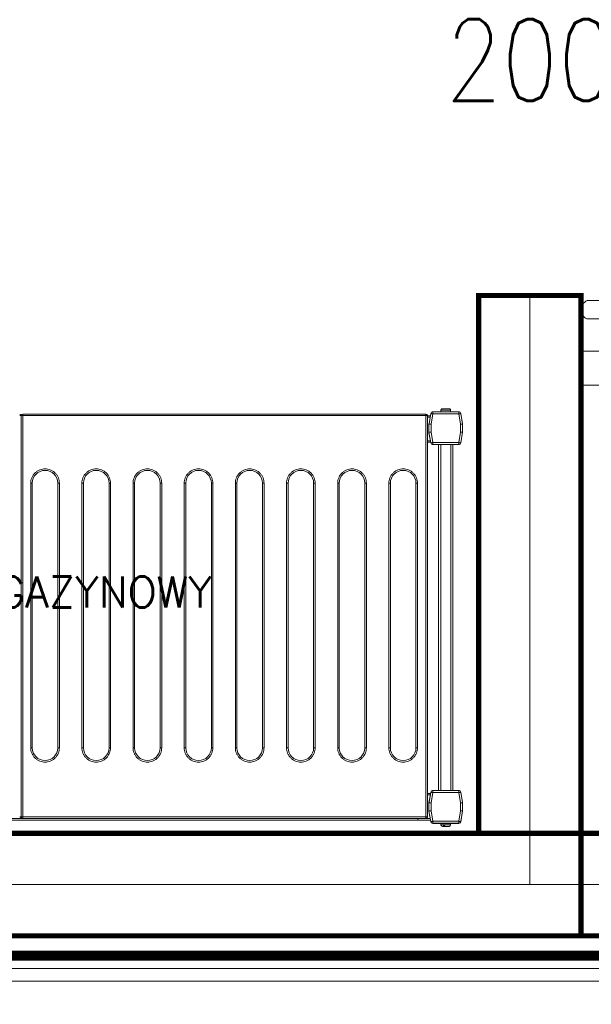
# Model space of a CAD drawing. Header units: millimetres. Extents: x -4835 to 23023, y -15404 to 3906.
# Tile 29 of 39: x -991 to -935, y 1288 to 1384. Entities that reach past the tile are written whole.
import ezdxf
from ezdxf.enums import TextEntityAlignment as Align

# ---------------------------------------------------------------- set-up
doc = ezdxf.new("R2010")
doc.units = ezdxf.units.MM
doc.layers.get('0').update_dxf_attribs({"lineweight": 9})
doc.layers.add('Budowlane - Sciany Wew', color=7, linetype='Continuous')
doc.layers.add('Ściany', color=51, linetype='Continuous')
doc.styles.add('Incold_std', font='simplex.shx', dxfattribs={"width": 0.8})
doc.styles.add('RomanS', font='simplex.shx')
doc.linetypes.add('BATTING', pattern='A,0.0001,-0.1,[134,ltypeshp.shx,S=0.1,R=0,X=-0.1,Y=0],-0.2,[134,ltypeshp.shx,S=0.1,R=180,X=0.1,Y=0],-0.1', length=0.4001)

# ---------------------------------------------------------------- blocks, each defined once
blk = doc.blocks.new('40GAZ_podklad_lewy')
at = {"layer": 'Budowlane - Sciany Wew', "color": 251, "linetype": 'Continuous', "lineweight": 20}
for points in [[(794.935, -844.747), (794.935, -837.247), (484.489, -837.247), (484.489, -649.298), (790.589, -649.298), (790.589, -574.798), (783.089, -574.798), (783.089, -641.744), (657.965, -641.745), (657.965, -462.297), (783.089, -462.296), (783.089, -472.298), (790.589, -472.298), (790.589, -452.224)], [(793.685, -843.497), (793.685, -838.498), (483.239, -838.498), (483.239, -648.048), (789.339, -648.048), (789.339, -576.048), (784.339, -576.048), (784.339, -642.994), (656.715, -642.994), (656.715, -461.047), (784.339, -461.047), (784.339, -471.048), (789.339, -471.048), (789.339, -453.474)]]:
    blk.add_lwpolyline(points, dxfattribs=at)
at = {"layer": 'Ściany', "const_width": 1}
blk.add_lwpolyline([(796.185, -845.997), (796.185, -835.997), (485.739, -835.997), (485.739, -650.548), (791.839, -650.548), (791.839, -573.548), (781.839, -573.548), (781.839, -640.493), (659.215, -640.495), (659.215, -463.548), (781.839, -463.546), (781.839, -473.548), (791.839, -473.548), (791.839, -450.975)], dxfattribs=at)
blk = doc.blocks.new('*U490')
at = {"const_width": 0.5}
blk.add_lwpolyline([(117.453, 170), (117.453, 180), (180, 180), (180, 0), (0, 0), (0, 180), (57.453, 180), (57.453, 170), (10, 170), (10, 10), (170, 10), (170, 170)], close=True, dxfattribs=at)
at = {"color": 253, "linetype": 'BATTING', "ltscale": 12, "true_color": 0xadadad}
blk.add_lwpolyline([(57.453, 175), (5, 175), (5, 5), (175, 5), (175, 175), (117.453, 175)], dxfattribs=at)
blk = doc.blocks.new('*U493')
at = {"const_width": 0.5}
blk.add_lwpolyline([(124.5, 290), (124.5, 300), (180, 300), (180, 0), (0, 0), (0, 300), (54.5, 300), (54.5, 290), (10, 290), (10, 10), (170, 10), (170, 290)], close=True, dxfattribs=at)
at = {"color": 253, "linetype": 'BATTING', "ltscale": 12, "true_color": 0xadadad}
blk.add_lwpolyline([(54.5, 295), (5, 295), (5, 5), (175, 5), (175, 295), (124.5, 295)], dxfattribs=at)
blk = doc.blocks.new('*U289')
at = {"lineweight": 15}
for p, q in [((72.833, -0.665), (72.683, -0.665)), ((72.983, -0.665), (72.833, -0.665)), ((72.833, -0.665), (72.833, -39.865)), ((72.983, -0.559), (72.983, -0.515)), ((112.383, -0.515), (72.983, -0.515)), ((72.983, -0.665), (72.983, -0.559)), ((72.983, -0.665), (72.983, -39.865)), ((112.383, -0.665), (72.983, -0.665)), ((112.383, -0.515), (112.383, -0.559)), ((112.383, -0.559), (112.383, -0.665)), ((112.383, -39.865), (112.383, -0.665)), ((112.533, -0.665), (112.383, -0.665)), ((112.533, -39.865), (112.533, -0.665)), ((112.533, -0.675), (112.829, -0.675)), ((112.533, -0.825), (112.802, -0.825)), ((112.866, -0.465), (112.686, -1.483)), ((113.063, -0.5), (112.883, -1.517)), ((113.063, -0.3), (113.063, -0.5)), ((115.587, -0.3), (113.063, -0.3)), ((115.587, -0.5), (113.063, -0.5)), ((113.85, -0.15), (113.85, -0.3)), ((114.8, -0.15), (113.85, -0.15)), ((113.857, -0.12), (113.853, -0.12)), ((114.797, -0.12), (114.793, -0.12)), ((114.8, -0.3), (114.8, -0.15)), ((115.587, -0.5), (115.587, -0.3)), ((115.766, -1.517), (115.587, -0.5)), ((115.963, -1.483), (115.784, -0.465)), ((115.784, -0.465), (115.966, -1.5)), ((112.683, -1.5), (112.686, -1.483)), ((112.683, -1.517), (112.683, -1.5)), ((112.883, -1.517), (112.683, -1.517)), ((112.683, -1.517), (112.683, -2.3)), ((112.883, -1.517), (112.883, -2.283)), ((115.766, -2.283), (115.766, -1.517)), ((115.966, -1.517), (115.766, -1.517)), ((115.966, -1.5), (115.966, -2.3)), ((115.966, -2.3), (115.966, -1.517)), ((112.683, -2.375), (112.683, -2.3)), ((112.683, -2.3), (112.866, -3.335)), ((112.815, -3.125), (112.683, -2.375)), ((112.883, -2.283), (113.063, -3.3)), ((115.587, -3.3), (115.766, -2.283)), ((115.784, -3.335), (115.966, -2.3)), ((115.966, -2.3), (115.784, -3.335)), ((112.533, -3.125), (112.815, -3.125)), ((112.533, -3.275), (112.842, -3.275)), ((113.063, -3.3), (115.587, -3.3)), ((113.063, -3.3), (113.063, -3.5)), ((113.063, -3.5), (115.587, -3.5)), ((113.625, -37.291), (113.625, -3.5)), ((113.825, -37.291), (113.825, -3.5)), ((114.825, -37.291), (114.825, -3.5)), ((115.025, -37.291), (115.025, -3.5)), ((115.587, -3.5), (115.587, -3.3)), ((112.866, -37.457), (112.686, -38.474)), ((113.063, -37.491), (112.883, -38.509)), ((113.063, -37.291), (113.063, -37.491)), ((115.587, -37.291), (113.063, -37.291)), ((115.587, -37.491), (113.063, -37.491)), ((115.587, -37.491), (115.587, -37.291)), ((115.766, -38.509), (115.587, -37.491)), ((115.963, -38.474), (115.784, -37.457)), ((112.533, -37.575), (112.842, -37.575)), ((112.533, -37.725), (112.815, -37.725)), ((112.683, -38.475), (112.815, -37.725)), ((112.683, -38.5), (112.683, -38.475)), ((112.683, -38.499), (112.683, -38.5)), ((112.683, -38.5), (112.683, -38.509)), ((112.683, -38.509), (112.683, -39.291)), ((112.883, -38.509), (112.683, -38.509)), ((112.683, -39.291), (112.866, -40.326)), ((112.683, -39.291), (112.683, -39.3)), ((112.683, -39.3), (112.866, -40.335)), ((112.883, -38.509), (112.883, -39.274)), ((112.883, -39.274), (113.063, -40.291)), ((115.587, -40.291), (115.766, -39.274)), ((115.966, -38.509), (115.766, -38.509)), ((115.766, -39.274), (115.766, -38.509)), ((115.784, -40.326), (115.966, -39.291)), ((115.784, -40.335), (115.966, -39.3)), ((115.966, -38.5), (115.966, -38.498)), ((115.966, -39.3), (115.966, -38.5)), ((115.966, -39.291), (115.966, -38.509)), ((111.583, -40.025), (4.383, -40.025)), ((111.583, -40.175), (4.383, -40.175)), ((72.683, -39.865), (72.833, -39.865)), ((72.833, -39.865), (72.983, -39.865)), ((72.983, -39.865), (112.383, -39.865)), ((72.983, -39.865), (72.983, -40.012)), ((72.983, -40.012), (72.983, -40.015)), ((72.983, -40.015), (112.383, -40.015)), ((111.583, -40.015), (111.583, -40.025)), ((111.583, -40.025), (111.583, -40.175)), ((111.583, -40.025), (112.811, -40.025)), ((111.583, -40.175), (112.837, -40.175)), ((112.383, -39.865), (112.533, -39.865)), ((112.383, -40.012), (112.383, -39.865)), ((112.383, -40.015), (112.383, -40.012)), ((113.063, -40.291), (115.587, -40.291)), ((113.063, -40.291), (113.063, -40.491)), ((115.587, -40.491), (115.587, -40.291)), ((113.063, -40.491), (115.587, -40.491)), ((113.063, -40.5), (115.587, -40.5)), ((113.85, -40.5), (113.85, -40.65)), ((113.85, -40.65), (114.8, -40.65)), ((114.091, -40.68), (114.201, -40.68)), ((114.241, -40.8), (114.147, -40.8)), ((114.8, -40.65), (114.8, -40.5))]:
    blk.add_line(p, q, dxfattribs=at)
at = {"color": 253, "lineweight": 15, "true_color": 0xa6a6a6}
for p, q in [((73.763, -33.115), (73.763, -7.265)), ((73.763, -7.265), (73.913, -7.265)), ((73.913, -33.115), (73.913, -7.265)), ((76.413, -7.265), (76.413, -33.115)), ((76.563, -7.265), (76.413, -7.265)), ((76.563, -7.265), (76.563, -33.115)), ((78.763, -33.115), (78.763, -7.265)), ((78.763, -7.265), (78.913, -7.265)), ((78.913, -33.115), (78.913, -7.265)), ((81.413, -7.265), (81.413, -33.115)), ((81.563, -7.265), (81.413, -7.265)), ((81.563, -7.265), (81.563, -33.115)), ((83.763, -33.115), (83.763, -7.265)), ((83.763, -7.265), (83.913, -7.265)), ((83.913, -33.115), (83.913, -7.265)), ((86.413, -7.265), (86.413, -33.115)), ((86.563, -7.265), (86.413, -7.265)), ((86.563, -7.265), (86.563, -33.115)), ((88.763, -33.115), (88.763, -7.265)), ((88.763, -7.265), (88.913, -7.265)), ((88.913, -33.115), (88.913, -7.265)), ((91.413, -7.265), (91.413, -33.115)), ((91.563, -7.265), (91.413, -7.265)), ((91.563, -7.265), (91.563, -33.115)), ((93.763, -33.115), (93.763, -7.265)), ((93.763, -7.265), (93.913, -7.265)), ((93.913, -33.115), (93.913, -7.265)), ((96.413, -7.265), (96.413, -33.115)), ((96.563, -7.265), (96.413, -7.265)), ((96.563, -7.265), (96.563, -33.115)), ((98.763, -33.115), (98.763, -7.265)), ((98.763, -7.265), (98.913, -7.265)), ((98.913, -33.115), (98.913, -7.265)), ((101.413, -7.265), (101.413, -33.115)), ((101.563, -7.265), (101.413, -7.265)), ((101.563, -7.265), (101.563, -33.115)), ((103.763, -33.115), (103.763, -7.265)), ((103.763, -7.265), (103.913, -7.265)), ((103.913, -33.115), (103.913, -7.265)), ((106.413, -7.265), (106.413, -33.115)), ((106.563, -7.265), (106.413, -7.265)), ((106.563, -7.265), (106.563, -33.115)), ((108.763, -33.115), (108.763, -7.265)), ((108.763, -7.265), (108.913, -7.265)), ((108.913, -33.115), (108.913, -7.265)), ((111.413, -7.265), (111.413, -33.115)), ((111.563, -7.265), (111.413, -7.265)), ((111.563, -7.265), (111.563, -33.115)), ((73.913, -33.115), (73.763, -33.115)), ((76.563, -33.115), (76.413, -33.115)), ((78.913, -33.115), (78.763, -33.115)), ((81.563, -33.115), (81.413, -33.115)), ((83.913, -33.115), (83.763, -33.115)), ((86.563, -33.115), (86.413, -33.115)), ((88.913, -33.115), (88.763, -33.115)), ((91.563, -33.115), (91.413, -33.115)), ((93.913, -33.115), (93.763, -33.115)), ((96.563, -33.115), (96.413, -33.115)), ((98.913, -33.115), (98.763, -33.115)), ((101.563, -33.115), (101.413, -33.115)), ((103.913, -33.115), (103.763, -33.115)), ((106.563, -33.115), (106.413, -33.115)), ((108.913, -33.115), (108.763, -33.115)), ((111.563, -33.115), (111.413, -33.115))]:
    blk.add_line(p, q, dxfattribs=at)
at = {"lineweight": 15, "flags": 128}
for points in [[(113.063, -0.5), (113.024, -0.493), (112.987, -0.487), (112.953, -0.481), (112.923, -0.475), (112.899, -0.471), (112.881, -0.468), (112.869, -0.466), (112.866, -0.465)], [(115.784, -0.465), (115.78, -0.466), (115.769, -0.468), (115.751, -0.471), (115.726, -0.475), (115.696, -0.481), (115.662, -0.487), (115.625, -0.493), (115.587, -0.5)], [(112.686, -1.483), (112.69, -1.483), (112.701, -1.485), (112.719, -1.489), (112.744, -1.493), (112.774, -1.498), (112.808, -1.504), (112.845, -1.511), (112.883, -1.517)], [(115.766, -1.517), (115.805, -1.511), (115.842, -1.504), (115.876, -1.498), (115.906, -1.493), (115.93, -1.489), (115.948, -1.485), (115.96, -1.483), (115.963, -1.483)], [(112.883, -2.283), (112.844, -2.286), (112.807, -2.289), (112.772, -2.292), (112.742, -2.295), (112.717, -2.297), (112.698, -2.299), (112.687, -2.3), (112.683, -2.3)], [(115.966, -2.3), (115.963, -2.3), (115.954, -2.299), (115.94, -2.298), (115.92, -2.296), (115.895, -2.294), (115.866, -2.291), (115.835, -2.288), (115.801, -2.286), (115.766, -2.283)], [(112.842, -3.275), (112.841, -3.272), (112.84, -3.264), (112.837, -3.25), (112.834, -3.231), (112.83, -3.208), (112.826, -3.182), (112.821, -3.154), (112.815, -3.125)], [(112.866, -3.335), (112.869, -3.334), (112.881, -3.332), (112.899, -3.329), (112.923, -3.325), (112.953, -3.319), (112.987, -3.313), (113.024, -3.307), (113.063, -3.3)], [(115.587, -3.3), (115.625, -3.307), (115.662, -3.313), (115.696, -3.319), (115.726, -3.325), (115.751, -3.329), (115.769, -3.332), (115.78, -3.334), (115.784, -3.335)], [(113.063, -37.491), (113.024, -37.484), (112.987, -37.478), (112.953, -37.472), (112.923, -37.467), (112.899, -37.462), (112.881, -37.459), (112.869, -37.457), (112.866, -37.457)], [(115.784, -37.457), (115.78, -37.457), (115.769, -37.459), (115.751, -37.462), (115.726, -37.467), (115.696, -37.472), (115.662, -37.478), (115.625, -37.484), (115.587, -37.491)], [(112.686, -38.474), (112.69, -38.475), (112.701, -38.477), (112.719, -38.48), (112.744, -38.484), (112.774, -38.489), (112.808, -38.495), (112.845, -38.502), (112.883, -38.509)], [(112.815, -37.725), (112.821, -37.696), (112.826, -37.668), (112.83, -37.642), (112.834, -37.619), (112.837, -37.6), (112.84, -37.586), (112.841, -37.578), (112.842, -37.575)], [(115.766, -38.509), (115.805, -38.502), (115.842, -38.495), (115.876, -38.489), (115.906, -38.484), (115.93, -38.48), (115.948, -38.477), (115.96, -38.475), (115.963, -38.474)], [(112.883, -39.274), (112.844, -39.277), (112.807, -39.28), (112.772, -39.283), (112.742, -39.286), (112.717, -39.288), (112.698, -39.29), (112.687, -39.291), (112.683, -39.291)], [(115.966, -39.291), (115.963, -39.291), (115.954, -39.29), (115.94, -39.289), (115.92, -39.287), (115.895, -39.285), (115.866, -39.283), (115.835, -39.28), (115.801, -39.277), (115.766, -39.274)], [(112.866, -40.326), (112.869, -40.325), (112.881, -40.323), (112.899, -40.32), (112.923, -40.316), (112.953, -40.311), (112.987, -40.305), (113.024, -40.298), (113.063, -40.291)], [(115.587, -40.291), (115.625, -40.298), (115.662, -40.305), (115.696, -40.311), (115.726, -40.316), (115.751, -40.32), (115.769, -40.323), (115.78, -40.325), (115.784, -40.326)]]:
    blk.add_lwpolyline(points, dxfattribs=at)
at = {"lineweight": 15}
for centre, radius, start, end in [((72.683, -0.665), 0.15, 0, 90), ((72.983, -0.665), 0.15, 90, 180), ((112.383, -0.665), 0.15, 0, 90), ((113.063, -0.5), 0.2, 90, 170), ((114, -0.15), 0.15, 168.46304, 180), ((114.65, -0.15), 0.15, 0, 11.53696), ((115.587, -0.5), 0.2, 10, 90), ((115.587, -0.5), 0.2, 10, 90), ((112.883, -1.517), 0.2, 170, 180), ((115.766, -1.517), 0.2, 0, 10), ((113.063, -3.3), 0.2, 190, 270), ((115.587, -3.3), 0.2, 270, 350), ((115.587, -3.3), 0.2, 270, 350), ((113.063, -37.491), 0.2, 90, 170), ((115.587, -37.491), 0.2, 10, 90), ((112.883, -38.509), 0.2, 170, 180), ((115.766, -38.509), 0.2, 0, 10), ((113.063, -40.291), 0.2, 190, 270), ((113.063, -40.3), 0.2, 190, 270), ((115.587, -40.291), 0.2, 270, 350), ((115.587, -40.3), 0.2, 270, 350), ((114, -40.65), 0.15, 180, 270), ((114.65, -40.65), 0.15, 270, 0)]:
    blk.add_arc(centre, radius, start, end, dxfattribs=at)
at = {"color": 253, "lineweight": 15, "true_color": 0xa6a6a6}
for centre, start, end in [((75.163, -7.265), 0, 180), ((80.163, -7.265), 0, 180), ((85.163, -7.265), 0, 180), ((90.163, -7.265), 0, 180), ((95.163, -7.265), 0, 180), ((100.163, -7.265), 0, 180), ((105.163, -7.265), 0, 180), ((110.163, -7.265), 0, 180), ((75.163, -33.115), 180, 0), ((80.163, -33.115), 180, 0), ((85.163, -33.115), 180, 0), ((90.163, -33.115), 180, 0), ((95.163, -33.115), 180, 0), ((100.163, -33.115), 180, 0), ((105.163, -33.115), 180, 0), ((110.163, -33.115), 180, 0)]:
    blk.add_arc(centre, 1.25, start, end, dxfattribs=at)
at = {"lineweight": 15}
for points, knots in [([(114.005, 0), (113.988, -0.002), (113.954, -0.005), (113.908, -0.031), (113.872, -0.07), (113.862, -0.103), (113.857, -0.12)], [0, 0, 0, 0, 0.250228, 0.500558, 0.74813, 1, 1, 1, 1]), ([(114.644, 0), (114.634, 0), (114.613, 0), (114.536, 0), (114.436, 0), (114.325, 0), (114.213, 0), (114.113, 0), (114.037, 0), (114.016, 0), (114.005, 0)], [0, 0, 0, 0, 0.1211745, 0.2500031, 0.378819, 0.4999934, 0.621181, 0.7499969, 0.8788255, 1, 1, 1, 1]), ([(114.793, -0.12), (114.788, -0.104), (114.778, -0.072), (114.744, -0.033), (114.698, -0.006), (114.663, -0.002), (114.644, 0)], [0, 0, 0, 0, 0.243628, 0.487231, 0.731943, 1, 1, 1, 1]), ([(72.683, -40.012), (72.693, -40.011), (72.714, -40.009), (72.743, -40), (72.77, -39.985), (72.8, -39.96), (72.828, -39.92), (72.831, -39.882), (72.833, -39.863)], [0, 0, 0, 0, 0.130781, 0.260022, 0.387973, 0.514587, 0.761732, 1, 1, 1, 1]), ([(72.833, -39.863), (72.835, -39.882), (72.839, -39.92), (72.867, -39.96), (72.897, -39.985), (72.923, -40), (72.953, -40.009), (72.973, -40.011), (72.983, -40.012)], [0, 0, 0, 0, 0.238268, 0.485413, 0.612027, 0.739978, 0.869219, 1, 1, 1, 1]), ([(112.383, -40.012), (112.393, -40.011), (112.414, -40.009), (112.443, -40), (112.47, -39.985), (112.5, -39.96), (112.528, -39.92), (112.531, -39.882), (112.533, -39.863)], [0, 0, 0, 0, 0.130778, 0.260041, 0.387968, 0.514579, 0.761745, 1, 1, 1, 1]), ([(114.045, -40.8), (114.052, -40.8), (114.074, -40.8), (114.117, -40.8), (114.147, -40.8)], [0, 0, 0, 0, 0.311906, 1, 1, 1, 1]), ([(114.147, -40.8), (114.141, -40.798), (114.128, -40.795), (114.11, -40.769), (114.097, -40.73), (114.093, -40.697), (114.091, -40.68)], [0, 0, 0, 0, 0.250224, 0.500526, 0.748162, 1, 1, 1, 1]), ([(114.201, -40.68), (114.203, -40.696), (114.207, -40.728), (114.22, -40.767), (114.238, -40.794), (114.251, -40.798), (114.258, -40.8)], [0, 0, 0, 0, 0.243636, 0.487267, 0.731983, 1, 1, 1, 1]), ([(114.258, -40.8), (114.295, -40.8), (114.37, -40.8), (114.48, -40.8), (114.572, -40.8), (114.629, -40.8), (114.654, -40.8), (114.648, -40.8), (114.647, -40.8)], [0, 0, 0, 0, 0.188936, 0.389821, 0.590682, 0.779625, 0.968579, 1, 1, 1, 1])]:
    blk.add_open_spline(points, degree=3, knots=knots, dxfattribs=at)
at = {"color": 253, "lineweight": 15, "true_color": 0xa6a6a6}
for points, knots in [([(73.763, -7.265), (73.768, -7.18), (73.777, -7.004), (73.855, -6.743), (73.984, -6.492), (74.166, -6.268), (74.39, -6.086), (74.641, -5.956), (74.902, -5.881), (75.163, -5.857), (75.424, -5.881), (75.685, -5.956), (75.936, -6.086), (76.16, -6.268), (76.342, -6.492), (76.471, -6.743), (76.549, -7.004), (76.559, -7.18), (76.563, -7.265)], [0, 0, 0, 0, 0.058258, 0.120006, 0.184321, 0.25, 0.31568, 0.379995, 0.441741, 0.5, 0.558258, 0.620006, 0.68432, 0.75, 0.815679, 0.879994, 0.941742, 1, 1, 1, 1]), ([(78.763, -7.265), (78.768, -7.18), (78.777, -7.004), (78.855, -6.743), (78.984, -6.492), (79.166, -6.268), (79.39, -6.086), (79.641, -5.956), (79.902, -5.881), (80.163, -5.857), (80.424, -5.881), (80.685, -5.956), (80.936, -6.086), (81.16, -6.268), (81.342, -6.492), (81.471, -6.743), (81.549, -7.004), (81.559, -7.18), (81.563, -7.265)], [0, 0, 0, 0, 0.058258, 0.120006, 0.184321, 0.25, 0.31568, 0.379994, 0.441742, 0.5, 0.558259, 0.620005, 0.68432, 0.75, 0.815679, 0.879994, 0.941742, 1, 1, 1, 1]), ([(83.763, -7.265), (83.768, -7.18), (83.777, -7.004), (83.855, -6.743), (83.984, -6.492), (84.166, -6.268), (84.39, -6.086), (84.641, -5.956), (84.902, -5.881), (85.163, -5.857), (85.424, -5.881), (85.685, -5.956), (85.936, -6.086), (86.16, -6.268), (86.342, -6.492), (86.471, -6.743), (86.549, -7.004), (86.559, -7.18), (86.563, -7.265)], [0, 0, 0, 0, 0.058258, 0.120006, 0.18432, 0.25, 0.31568, 0.379994, 0.441742, 0.5, 0.558258, 0.620005, 0.68432, 0.75, 0.81568, 0.879994, 0.941742, 1, 1, 1, 1]), ([(88.763, -7.265), (88.768, -7.18), (88.777, -7.004), (88.855, -6.743), (88.984, -6.492), (89.166, -6.268), (89.39, -6.086), (89.641, -5.956), (89.902, -5.881), (90.163, -5.857), (90.424, -5.881), (90.685, -5.956), (90.936, -6.086), (91.16, -6.268), (91.342, -6.492), (91.471, -6.743), (91.549, -7.004), (91.559, -7.18), (91.563, -7.265)], [0, 0, 0, 0, 0.058258, 0.120006, 0.18432, 0.25, 0.315679, 0.379994, 0.441742, 0.500001, 0.558258, 0.620006, 0.684321, 0.75, 0.81568, 0.879994, 0.941742, 1, 1, 1, 1]), ([(93.763, -7.265), (93.768, -7.18), (93.777, -7.004), (93.855, -6.743), (93.984, -6.492), (94.166, -6.268), (94.39, -6.086), (94.641, -5.956), (94.902, -5.881), (95.163, -5.857), (95.424, -5.881), (95.685, -5.956), (95.936, -6.086), (96.16, -6.268), (96.342, -6.492), (96.471, -6.743), (96.549, -7.004), (96.559, -7.18), (96.563, -7.265)], [0, 0, 0, 0, 0.058258, 0.120006, 0.18432, 0.25, 0.31568, 0.379995, 0.441742, 0.5, 0.558258, 0.620006, 0.68432, 0.75, 0.81568, 0.879994, 0.941742, 1, 1, 1, 1]), ([(98.763, -7.265), (98.768, -7.18), (98.777, -7.004), (98.855, -6.743), (98.984, -6.492), (99.166, -6.268), (99.39, -6.086), (99.641, -5.956), (99.902, -5.881), (100.163, -5.857), (100.424, -5.881), (100.685, -5.956), (100.936, -6.086), (101.16, -6.268), (101.342, -6.492), (101.471, -6.743), (101.549, -7.004), (101.559, -7.18), (101.563, -7.265)], [0, 0, 0, 0, 0.058258, 0.120006, 0.184321, 0.25, 0.31568, 0.379995, 0.441741, 0.5, 0.558258, 0.620006, 0.68432, 0.75, 0.815679, 0.879994, 0.941742, 1, 1, 1, 1]), ([(103.763, -7.265), (103.768, -7.18), (103.777, -7.004), (103.855, -6.743), (103.984, -6.492), (104.166, -6.268), (104.39, -6.086), (104.641, -5.956), (104.902, -5.881), (105.163, -5.857), (105.424, -5.881), (105.685, -5.956), (105.936, -6.086), (106.16, -6.268), (106.342, -6.492), (106.471, -6.743), (106.549, -7.004), (106.559, -7.18), (106.563, -7.265)], [0, 0, 0, 0, 0.058258, 0.120006, 0.184321, 0.25, 0.31568, 0.379994, 0.441742, 0.5, 0.558259, 0.620005, 0.68432, 0.75, 0.815679, 0.879994, 0.941742, 1, 1, 1, 1]), ([(108.763, -7.265), (108.768, -7.18), (108.777, -7.004), (108.855, -6.743), (108.984, -6.492), (109.166, -6.268), (109.39, -6.086), (109.641, -5.956), (109.902, -5.881), (110.163, -5.857), (110.424, -5.881), (110.685, -5.956), (110.936, -6.086), (111.16, -6.268), (111.342, -6.492), (111.471, -6.743), (111.549, -7.004), (111.559, -7.18), (111.563, -7.265)], [0, 0, 0, 0, 0.058258, 0.120006, 0.18432, 0.25, 0.31568, 0.379994, 0.441742, 0.5, 0.558258, 0.620005, 0.68432, 0.75, 0.81568, 0.879994, 0.941742, 1, 1, 1, 1]), ([(76.563, -33.115), (76.559, -33.2), (76.549, -33.376), (76.471, -33.637), (76.342, -33.888), (76.16, -34.112), (75.936, -34.294), (75.685, -34.424), (75.424, -34.499), (75.163, -34.523), (74.902, -34.499), (74.641, -34.424), (74.39, -34.294), (74.166, -34.112), (73.984, -33.888), (73.855, -33.637), (73.777, -33.376), (73.768, -33.2), (73.763, -33.115)], [0, 0, 0, 0, 0.058258, 0.120005, 0.184321, 0.25, 0.31568, 0.379994, 0.441742, 0.5, 0.558259, 0.620005, 0.68432, 0.75, 0.815679, 0.879995, 0.941742, 1, 1, 1, 1]), ([(81.563, -33.115), (81.559, -33.2), (81.549, -33.376), (81.471, -33.637), (81.342, -33.888), (81.16, -34.112), (80.936, -34.294), (80.685, -34.424), (80.424, -34.499), (80.163, -34.523), (79.902, -34.499), (79.641, -34.424), (79.39, -34.294), (79.166, -34.112), (78.984, -33.888), (78.855, -33.637), (78.777, -33.376), (78.768, -33.2), (78.763, -33.115)], [0, 0, 0, 0, 0.058258, 0.120005, 0.184321, 0.25, 0.31568, 0.379995, 0.441741, 0.5, 0.558258, 0.620006, 0.68432, 0.75, 0.815679, 0.879995, 0.941742, 1, 1, 1, 1]), ([(86.563, -33.115), (86.559, -33.2), (86.549, -33.376), (86.471, -33.637), (86.342, -33.888), (86.16, -34.112), (85.936, -34.294), (85.685, -34.424), (85.424, -34.499), (85.163, -34.523), (84.902, -34.499), (84.641, -34.424), (84.39, -34.294), (84.166, -34.112), (83.984, -33.888), (83.855, -33.637), (83.777, -33.376), (83.768, -33.2), (83.763, -33.115)], [0, 0, 0, 0, 0.058258, 0.120006, 0.18432, 0.25, 0.315679, 0.379995, 0.441742, 0.5, 0.558258, 0.620006, 0.68432, 0.75, 0.81568, 0.879995, 0.941742, 1, 1, 1, 1]), ([(91.563, -33.115), (91.559, -33.2), (91.549, -33.376), (91.471, -33.637), (91.342, -33.888), (91.16, -34.112), (90.936, -34.294), (90.685, -34.424), (90.424, -34.499), (90.163, -34.523), (89.902, -34.499), (89.641, -34.424), (89.39, -34.294), (89.166, -34.112), (88.984, -33.888), (88.855, -33.637), (88.777, -33.376), (88.768, -33.2), (88.763, -33.115)], [0, 0, 0, 0, 0.058258, 0.120006, 0.18432, 0.25, 0.315679, 0.379994, 0.441742, 0.499999, 0.558258, 0.620006, 0.684321, 0.75, 0.81568, 0.879994, 0.941742, 1, 1, 1, 1]), ([(96.563, -33.115), (96.559, -33.2), (96.549, -33.376), (96.471, -33.637), (96.342, -33.888), (96.16, -34.112), (95.936, -34.294), (95.685, -34.424), (95.424, -34.499), (95.163, -34.523), (94.902, -34.499), (94.641, -34.424), (94.39, -34.294), (94.166, -34.112), (93.984, -33.888), (93.855, -33.637), (93.777, -33.376), (93.768, -33.2), (93.763, -33.115)], [0, 0, 0, 0, 0.058258, 0.120005, 0.18432, 0.25, 0.31568, 0.379994, 0.441742, 0.5, 0.558258, 0.620005, 0.684321, 0.75, 0.81568, 0.879994, 0.941742, 1, 1, 1, 1]), ([(101.563, -33.115), (101.559, -33.2), (101.549, -33.376), (101.471, -33.637), (101.342, -33.888), (101.16, -34.112), (100.936, -34.294), (100.685, -34.424), (100.424, -34.499), (100.163, -34.523), (99.902, -34.499), (99.641, -34.424), (99.39, -34.294), (99.166, -34.112), (98.984, -33.888), (98.855, -33.637), (98.777, -33.376), (98.768, -33.2), (98.763, -33.115)], [0, 0, 0, 0, 0.058258, 0.120005, 0.184321, 0.25, 0.31568, 0.379994, 0.441742, 0.5, 0.558259, 0.620005, 0.68432, 0.75, 0.815679, 0.879995, 0.941742, 1, 1, 1, 1]), ([(106.563, -33.115), (106.559, -33.2), (106.549, -33.376), (106.471, -33.637), (106.342, -33.888), (106.16, -34.112), (105.936, -34.294), (105.685, -34.424), (105.424, -34.499), (105.163, -34.523), (104.902, -34.499), (104.641, -34.424), (104.39, -34.294), (104.166, -34.112), (103.984, -33.888), (103.855, -33.637), (103.777, -33.376), (103.768, -33.2), (103.763, -33.115)], [0, 0, 0, 0, 0.058258, 0.120005, 0.184321, 0.25, 0.31568, 0.379995, 0.441741, 0.5, 0.558258, 0.620006, 0.68432, 0.75, 0.815679, 0.879995, 0.941742, 1, 1, 1, 1]), ([(111.563, -33.115), (111.559, -33.2), (111.549, -33.376), (111.471, -33.637), (111.342, -33.888), (111.16, -34.112), (110.936, -34.294), (110.685, -34.424), (110.424, -34.499), (110.163, -34.523), (109.902, -34.499), (109.641, -34.424), (109.39, -34.294), (109.166, -34.112), (108.984, -33.888), (108.855, -33.637), (108.777, -33.376), (108.768, -33.2), (108.763, -33.115)], [0, 0, 0, 0, 0.058258, 0.120006, 0.18432, 0.25, 0.315679, 0.379995, 0.441742, 0.5, 0.558258, 0.620006, 0.68432, 0.75, 0.81568, 0.879995, 0.941742, 1, 1, 1, 1])]:
    blk.add_open_spline(points, degree=3, knots=knots, dxfattribs=at)
at = {"color": 7, "insert": (58, -20.4), "char_height": 3, "width": 116, "attachment_point": 5, "style": 'RomanS'}
blk.add_mtext('REGAŁ CHŁODNICZY MAGAZYNOWY\\P1160x408mm', dxfattribs=at)
blk = doc.blocks.new('*U38')
at = {"transparency": 33554684}
blk.add_lwpolyline([(68.75, 5), (68.75, 9.383), (68.541, 11.124, 0.379651), (68.343, 11.3), (65.857, 11.3, 0.379651), (65.659, 11.124), (65.45, 9.383), (65.45, 5)], format="xyb", close=True, dxfattribs=at)
blk.add_lwpolyline([(59.99, 6.949), (59.99, 6.999), (59.89, 6.999, -0.175422), (59.697, 7.068, -0.244753), (59.69, 7.086), (59.69, 7.124, -0.414214), (59.715, 7.149), (62.465, 7.149, -0.414214), (62.49, 7.124), (62.49, 7.086, -0.200685), (62.483, 7.068), (62.431, 7.033), (62.746, 7.102), (62.757, 7.054, -0.414214), (62.681, 6.934), (62.29, 6.849), (62.29, 5.57, -0.649069), (60.49, 5.599), (60.49, 6.849), (60.09, 6.849, -0.414214), (59.99, 6.949)], format="xyb", dxfattribs=at)
blk.add_lwpolyline([(60, 5), (60, -5)], dxfattribs=at)
at = {"insert": (19.663, -24), "char_height": 8, "width": 48, "attachment_point": 1, "rotation": 90, "style": 'Incold_std'}
blk.add_mtext('\\pxqc;60\\P200', dxfattribs=at)
blk = doc.blocks.new('C')
at = {"color": 6}
blk.add_blockref('40GAZ_podklad_lewy', (14978.113, 9594.994), dxfattribs=at)
at = {"rotation": 270}
for name, p in [('*U490', (15465.75, 8940.945)), ('*U493', (15465.75, 8940.945)), ('*U38', (15640.75, 8883.491))]:
    blk.add_blockref(name, p, dxfattribs=at)
at = {"linetype": 'Continuous', "lineweight": 25}
blk.add_blockref('*U289', (15518.206, 8812.424), dxfattribs=at)
at = {"style": 'RomanS'}
for tag, p in [('NABIAŁ/WODA', (15408.981, 8677.116)), ('PIWO', (15267.093, 8677.754)), ('NAP.KOLOR/SOKI', (15343.118, 8676.924)), ('ART.SPOŻ/PIECZYWO', (15532.08, 8676.664)), ('PIWO', (15207.951, 8676.645)), ('NAP.FUNKCJO', (15477.314, 8560.333)), ('WODA', (15287.586, 8558.33)), ('NAP.FUNKCJO', (15590.485, 8190.216))]:
    blk.add_attdef(tag, text='', height=5, dxfattribs=at).set_placement(p, align=Align.TOP_CENTER)
for tag, p in [('HIGIENA/SEZON', (15061.418, 8584.208)), ('NAP.KOLOR', (15247.469, 8484.932)), ('CIASTKA', (15515.918, 8480.98)), ('PIWO', (15326.45, 8485.009)), ('SOKI', (15435.425, 8482.473)), ('CHIPSY/SŁONE', (15435.107, 8413.607)), ('SŁODYCZE', (15516.207, 8415.789)), ('NAP.KOLOR', (15248.057, 8414.457)), ('PIWO', (15326.035, 8419.432))]:
    blk.add_attdef(tag, text='', height=5, rotation=90, dxfattribs=at).set_placement(p, align=Align.TOP_CENTER)

msp = doc.modelspace()

# ---------------------------------------------------------------- block references
msp.add_blockref('C', (-16582.0281, -7466.0778))

doc.saveas('drawing.dxf')
